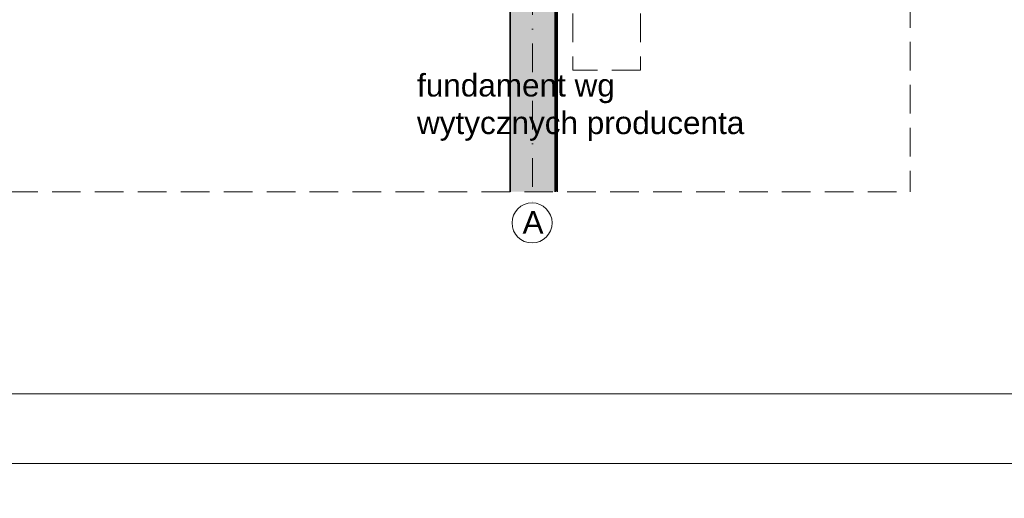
# Model space of a CAD drawing. Header units: millimetres. Extents: x 14041 to 23361, y -6349 to 12956.
# Tile 8 of 106: x 20140 to 21013, y -3410 to -2985. Entities that reach past the tile are written whole.
import ezdxf

# ---------------------------------------------------------------- set-up
doc = ezdxf.new("R2010")
doc.units = ezdxf.units.MM
doc.linetypes.add('DASHDOTX2', pattern=[50.8, 25.4, -12.7, 0, -12.7])
doc.linetypes.add('KRESKOWA', pattern=[19.05, 12.7, -6.35])
for name, color, linetype, lineweight in [('__A-Wymiary', 7, 'Continuous', 13), ('A- osie', 2, 'DASHDOTX2', 5), ('A-izolacje', 7, 'KRESKOWA', 30), ('A-przerywana', 4, 'KRESKOWA', 5), ('A-Tabelka', 7, 'Continuous', 18), ('A-WYMIARY', 7, 'Continuous', 9), ('A-wypełnienie', 252, 'Continuous', 9), ('A-ściany projektowane', 5, 'Continuous', 35)]:
    doc.layers.add(name, color=color, linetype=linetype, lineweight=lineweight)
doc.styles.add('OP.3', font='arial.ttf', dxfattribs={"height": 16})
doc.styles.get("Standard").update_dxf_attribs({"font": 'arial.ttf'})

msp = doc.modelspace()

# ---------------------------------------------------------------- hatches: boundary and pattern name
at = {"layer": 'A-wypełnienie', "ltscale": 2, "transparency": 33554687}
h = msp.add_hatch(dxfattribs=at)
h.set_pattern_fill('ANSI33', color=253, scale=2)
h.set_pattern_definition([(45, (-18857.583, -15909.886), (-8.980256, 8.980256), []), (45, (-18848.603, -15909.886), (-8.980256, 8.980256), [6.35, -3.175])])
h.paths.add_polyline_path([(20574.79, -3137.51), (20594.81, -3137.51), (20594.82, -2862.93), (20574.83, -2862.73), (19614.79, -2853.13), (19614.79, -2761.23), (19574.79, -2761.23), (19574.79, -2853.13), (19574.79, -3137.51), (19614.79, -3137.51), (19614.79, -2903.13), (20474.79, -2901.13), (20574.79, -2901.13)])
h.paths.add_polyline_path([(20594.81, -3137.51), (20614.81, -3137.51), (20614.82, -2863.13), (20594.82, -2862.93)])

# ---------------------------------------------------------------- linework, layer by layer
at = {"layer": 'A- osie'}
msp.add_line((20594.79, -2853.33), (20594.61, -3147.46), dxfattribs=at)
at = {"layer": 'A- osie', "linetype": 'Continuous'}
msp.add_circle((20594.3, -3165.22), 17.76, dxfattribs=at)
at = {"layer": 'A-izolacje', "linetype": 'Continuous', "lineweight": 15}
msp.add_line((20616.79, -3137.51), (20616.79, -2865.13), dxfattribs=at)
at = {"layer": 'A-izolacje', "ltscale": 0.5, "const_width": 2}
msp.add_lwpolyline([(20615.79, -3137.51), (20615.79, -2865.13)], dxfattribs=at)
at = {"layer": 'A-przerywana', "ltscale": 2}
for p in [(20929.82, -2585.51), (19558.76, -3137.51)]:
    msp.add_line(p, (20929.82, -3137.51), dxfattribs=at)
at = {"layer": 'A-Tabelka', "lineweight": 18}
for points in [[(19154.85, -3378.82), (23354.85, -3378.82), (23354.85, -408.82), (19154.85, -408.82)], [(19454.85, -3317.07), (23292.85, -3317.07), (23292.85, -470.57), (19454.85, -470.57)], [(19154.85, -6348.82), (23354.85, -6348.82), (23354.85, -3378.82), (19154.85, -3378.82)]]:
    msp.add_lwpolyline(points, close=True, dxfattribs=at)
at = {"layer": 'A-WYMIARY', "linetype": 'KRESKOWA', "ltscale": 2}
for p, q in [((20630.59, -2865.13), (20630.59, -3029.52)), ((20690.59, -2865.13), (20690.59, -3029.52)), ((20690.59, -3029.52), (20630.59, -3029.52))]:
    msp.add_line(p, q, dxfattribs=at)
at = {"layer": 'A-ściany projektowane'}
for p, q in [((20614.79, -2863.13), (20614.79, -3137.51)), ((20574.79, -2903.13), (20574.79, -3137.51))]:
    msp.add_line(p, q, dxfattribs=at)

# ---------------------------------------------------------------- texts
at = {"layer": '__A-Wymiary', "color": 7, "lineweight": 15, "ltscale": 2, "insert": (20637.43, -3062.7), "char_height": 16, "attachment_point": 5, "style": 'OP.3'}
msp.add_mtext('\\pxql;{\\H1.25x;fundament wg\\Pwytycznych producenta}', dxfattribs=at)
at = {"layer": 'A- osie', "insert": (20585.85, -3154.76), "char_height": 20, "attachment_point": 1}
msp.add_mtext_dynamic_manual_height_columns('A', width=19.2952, gutter_width=6.25, heights=[0], dxfattribs=at)

doc.saveas('drawing.dxf')
